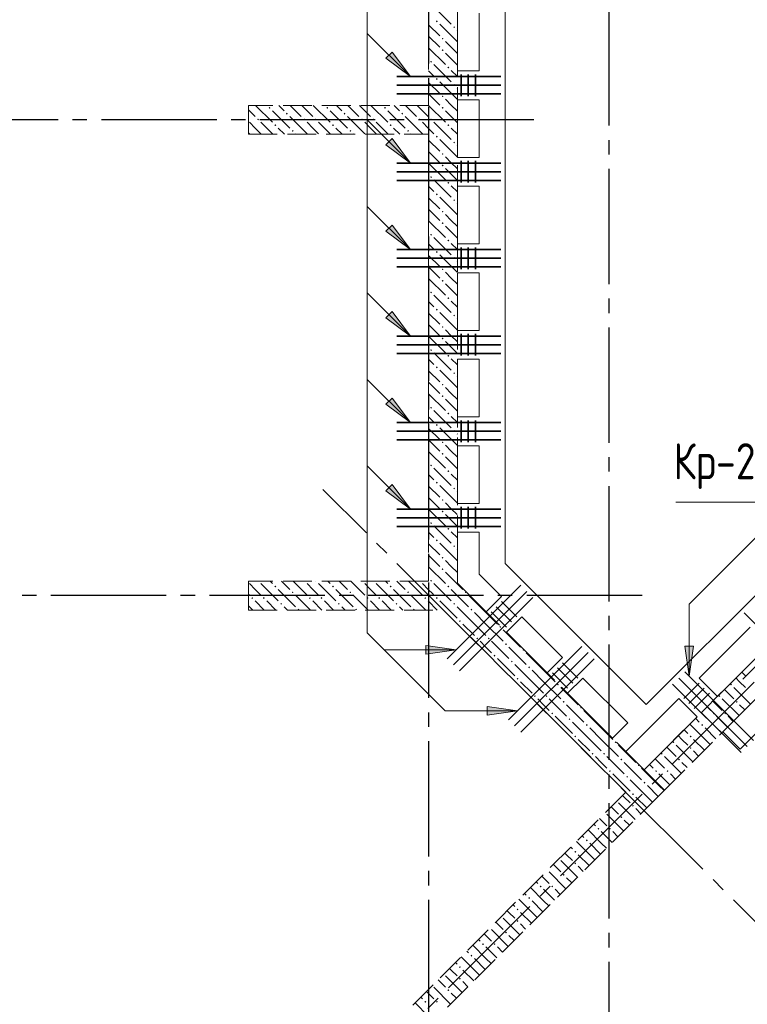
# Model space of a CAD drawing. Header units: millimetres. Extents: x 0 to 43617, y 0 to 59400.
# Tile 14 of 33: x 18988 to 24034, y 29595 to 36425. Entities that reach past the tile are written whole.
import ezdxf

# ---------------------------------------------------------------- set-up
doc = ezdxf.new("R2010")
doc.units = ezdxf.units.MM
doc.linetypes.add('______2', pattern=[270, 200, -70])
doc.linetypes.add('______5', pattern=[1100, 800, -100, 100, -100])
for name, color, linetype, lineweight in [('S1 Стержни арматуры фон', 7, 'Continuous', 25), ('Standard', 7, 'Continuous', 25), ('Оси', 40, '______5', 18), ('Позиционная метка номер позиции', 7, 'Continuous', 13), ('Поперечное армирование AW фон', 7, 'Continuous', 25)]:
    doc.layers.add(name, color=color, linetype=linetype, lineweight=lineweight)
doc.layers.add('ЖБ Перекрытие верхний уровень', color=7, linetype='Continuous', lineweight=25, true_color=0xe0e0ff)
doc.layers.add('ЖБ Стена верхний уровень', color=7, linetype='Continuous', lineweight=25, true_color=0x006e00)
doc.styles.add('GOST 2.304-81', font='txt')

msp = doc.modelspace()

# ---------------------------------------------------------------- hatches: boundary and pattern name
at = {"layer": 'ЖБ Стена верхний уровень', "linetype": 'Continuous', "lineweight": 18, "transparency": 33554687}
for points in [[(21874.5, 36413.1), (21881, 36419.6), (21887.5, 36413.1), (21881, 36406.6)], [(21994.5, 36373.1), (22001, 36379.6), (22007.5, 36373.1), (22001, 36366.6)], [(21914.5, 36293.1), (21921, 36299.6), (21927.4, 36293.1), (21921, 36286.6)], [(21914.5, 36213.1), (21921, 36219.6), (21927.4, 36213.1), (21921, 36206.6)], [(21834.5, 36133.1), (21840.9, 36139.6), (21847.4, 36133.1), (21840.9, 36126.6)], [(21954.4, 36093.1), (21960.9, 36099.6), (21967.4, 36093.1), (21960.9, 36086.6)], [(21874.5, 36013.1), (21881, 36019.6), (21887.5, 36013.1), (21881, 36006.6)], [(21994.5, 35973.1), (22001, 35979.6), (22007.5, 35973.1), (22001, 35966.6)], [(21914.5, 35893.1), (21921, 35899.6), (21927.4, 35893.1), (21921, 35886.6)], [(20714.5, 35813.1), (20721, 35819.6), (20727.4, 35813.1), (20721, 35806.6)], [(21114.5, 35813.1), (21121, 35819.6), (21127.4, 35813.1), (21121, 35806.6)], [(21514.5, 35813.1), (21521, 35819.6), (21527.4, 35813.1), (21521, 35806.6)], [(21914.5, 35813.1), (21921, 35819.6), (21927.4, 35813.1), (21921, 35806.6)], [(20634.5, 35733.1), (20640.9, 35739.6), (20647.4, 35733.1), (20640.9, 35726.6)], [(20834.5, 35773.1), (20840.9, 35779.6), (20847.4, 35773.1), (20840.9, 35766.6)], [(20954.4, 35733.1), (20960.9, 35739.6), (20967.4, 35733.1), (20960.9, 35726.6)], [(21034.5, 35733.1), (21040.9, 35739.6), (21047.4, 35733.1), (21040.9, 35726.6)], [(21234.5, 35773.1), (21240.9, 35779.6), (21247.4, 35773.1), (21240.9, 35766.6)], [(21354.4, 35733.1), (21360.9, 35739.6), (21367.4, 35733.1), (21360.9, 35726.6)], [(21434.5, 35733.1), (21440.9, 35739.6), (21447.4, 35733.1), (21440.9, 35726.6)], [(21634.5, 35773.1), (21640.9, 35779.6), (21647.4, 35773.1), (21640.9, 35766.6)], [(21754.4, 35733.1), (21760.9, 35739.6), (21767.4, 35733.1), (21760.9, 35726.6)], [(21834.5, 35733.1), (21840.9, 35739.6), (21847.4, 35733.1), (21840.9, 35726.6)], [(20754.4, 35693.1), (20760.9, 35699.6), (20767.4, 35693.1), (20760.9, 35686.6)], [(20874.5, 35653.1), (20881, 35659.6), (20887.5, 35653.1), (20881, 35646.6)], [(21154.4, 35693.1), (21160.9, 35699.6), (21167.4, 35693.1), (21160.9, 35686.6)], [(21274.5, 35653.1), (21281, 35659.6), (21287.5, 35653.1), (21281, 35646.6)], [(21554.4, 35693.1), (21560.9, 35699.6), (21567.4, 35693.1), (21560.9, 35686.6)], [(21674.5, 35653.1), (21681, 35659.6), (21687.5, 35653.1), (21681, 35646.6)], [(21954.4, 35693.1), (21960.9, 35699.6), (21967.4, 35693.1), (21960.9, 35686.6)], [(21874.5, 35613.1), (21881, 35619.6), (21887.5, 35613.1), (21881, 35606.6)], [(21994.5, 35573.1), (22001, 35579.6), (22007.5, 35573.1), (22001, 35566.6)], [(21914.5, 35493.1), (21921, 35499.6), (21927.4, 35493.1), (21921, 35486.6)], [(21914.5, 35413.1), (21921, 35419.6), (21927.4, 35413.1), (21921, 35406.6)], [(21834.5, 35333.1), (21840.9, 35339.6), (21847.4, 35333.1), (21840.9, 35326.6)], [(21954.4, 35293.1), (21960.9, 35299.6), (21967.4, 35293.1), (21960.9, 35286.6)], [(21874.5, 35213.1), (21881, 35219.6), (21887.5, 35213.1), (21881, 35206.6)], [(21994.5, 35173.1), (22001, 35179.6), (22007.5, 35173.1), (22001, 35166.6)], [(21914.5, 35093.1), (21921, 35099.6), (21927.4, 35093.1), (21921, 35086.6)], [(21914.5, 35013.1), (21921, 35019.6), (21927.4, 35013.1), (21921, 35006.6)], [(21834.5, 34933.1), (21840.9, 34939.6), (21847.4, 34933.1), (21840.9, 34926.6)], [(21954.4, 34893.1), (21960.9, 34899.6), (21967.4, 34893.1), (21960.9, 34886.6)], [(21874.5, 34813.1), (21881, 34819.6), (21887.5, 34813.1), (21881, 34806.6)], [(21994.5, 34773.1), (22001, 34779.6), (22007.5, 34773.1), (22001, 34766.6)], [(21914.5, 34693.1), (21921, 34699.6), (21927.4, 34693.1), (21921, 34686.6)], [(21914.5, 34613.1), (21921, 34619.6), (21927.4, 34613.1), (21921, 34606.6)], [(21834.5, 34533.1), (21840.9, 34539.6), (21847.4, 34533.1), (21840.9, 34526.6)], [(21954.4, 34493.1), (21960.9, 34499.6), (21967.4, 34493.1), (21960.9, 34486.6)], [(21874.5, 34413.1), (21881, 34419.6), (21887.5, 34413.1), (21881, 34406.6)], [(21994.5, 34373.1), (22001, 34379.6), (22007.5, 34373.1), (22001, 34366.6)], [(21914.5, 34293.1), (21921, 34299.6), (21927.4, 34293.1), (21921, 34286.6)], [(21914.5, 34213.1), (21921, 34219.6), (21927.4, 34213.1), (21921, 34206.6)], [(21834.5, 34133.1), (21840.9, 34139.6), (21847.4, 34133.1), (21840.9, 34126.6)], [(21954.4, 34093.1), (21960.9, 34099.6), (21967.4, 34093.1), (21960.9, 34086.6)], [(21874.5, 34013.1), (21881, 34019.6), (21887.5, 34013.1), (21881, 34006.6)], [(21994.5, 33973.1), (22001, 33979.6), (22007.5, 33973.1), (22001, 33966.6)], [(21914.5, 33893.1), (21921, 33899.6), (21927.4, 33893.1), (21921, 33886.6)], [(21914.5, 33813.1), (21921, 33819.6), (21927.4, 33813.1), (21921, 33806.6)], [(21834.5, 33733.1), (21840.9, 33739.6), (21847.4, 33733.1), (21840.9, 33726.6)], [(21954.4, 33693.1), (21960.9, 33699.6), (21967.4, 33693.1), (21960.9, 33686.6)], [(21874.5, 33613.1), (21881, 33619.6), (21887.5, 33613.1), (21881, 33606.6)], [(21994.5, 33573.1), (22001, 33579.6), (22007.5, 33573.1), (22001, 33566.6)], [(21914.5, 33493.1), (21921, 33499.6), (21927.4, 33493.1), (21921, 33486.6)], [(21914.5, 33413.1), (21921, 33419.6), (21927.4, 33413.1), (21921, 33406.6)], [(21834.5, 33333.1), (21840.9, 33339.6), (21847.4, 33333.1), (21840.9, 33326.6)], [(21954.4, 33293.1), (21960.9, 33299.6), (21967.4, 33293.1), (21960.9, 33286.6)], [(21874.5, 33213.1), (21881, 33219.6), (21887.5, 33213.1), (21881, 33206.6)], [(21994.5, 33173.1), (22001, 33179.6), (22007.5, 33173.1), (22001, 33166.6)], [(21914.5, 33093.1), (21921, 33099.6), (21927.4, 33093.1), (21921, 33086.6)], [(21914.5, 33013.1), (21921, 33019.6), (21927.4, 33013.1), (21921, 33006.6)], [(21834.5, 32933.1), (21840.9, 32939.6), (21847.4, 32933.1), (21840.9, 32926.6)], [(21954.4, 32893.1), (21960.9, 32899.6), (21967.4, 32893.1), (21960.9, 32886.6)], [(21874.5, 32813.1), (21881, 32819.6), (21887.5, 32813.1), (21881, 32806.6)], [(21994.5, 32773.1), (22001, 32779.6), (22007.5, 32773.1), (22001, 32766.6)], [(21914.5, 32693.1), (21921, 32699.6), (21927.4, 32693.1), (21921, 32686.6)], [(21914.5, 32613.1), (21921, 32619.6), (21927.4, 32613.1), (21921, 32606.6)], [(20644.3, 32530), (20640.9, 32526.6), (20637.6, 32530)], [(20964.3, 32530), (20960.9, 32526.6), (20957.6, 32530)], [(21044.3, 32530), (21040.9, 32526.6), (21037.6, 32530)], [(21364.3, 32530), (21360.9, 32526.6), (21357.6, 32530)], [(21444.3, 32530), (21440.9, 32526.6), (21437.6, 32530)], [(21764.3, 32530), (21760.9, 32526.6), (21757.6, 32530)], [(21834.5, 32533.1), (21840.9, 32539.6), (21847.4, 32533.1), (21840.9, 32526.6)], [(20754.4, 32493.1), (20760.9, 32499.6), (20767.4, 32493.1), (20760.9, 32486.6)], [(20874.5, 32453.1), (20881, 32459.6), (20887.5, 32453.1), (20881, 32446.6)], [(21154.4, 32493.1), (21160.9, 32499.6), (21167.4, 32493.1), (21160.9, 32486.6)], [(21274.5, 32453.1), (21281, 32459.6), (21287.5, 32453.1), (21281, 32446.6)], [(21554.4, 32493.1), (21560.9, 32499.6), (21567.4, 32493.1), (21560.9, 32486.6)], [(21674.5, 32453.1), (21681, 32459.6), (21687.5, 32453.1), (21681, 32446.6)], [(21954.4, 32493.1), (21960.9, 32499.6), (21967.4, 32493.1), (21967.1, 32492.8), (21958.4, 32489.2)], [(21967.1, 32492.8), (21960.9, 32486.6), (21958.4, 32489.2)], [(22074.5, 32453.1), (22080.8, 32459.5), (22087.3, 32453), (22081, 32446.6)], [(20594.5, 32413.1), (20601, 32419.6), (20607.5, 32413.1), (20601, 32406.6)], [(20674.5, 32413.1), (20681, 32419.6), (20687.5, 32413.1), (20681, 32406.6)], [(20794.5, 32373.1), (20801, 32379.6), (20807.5, 32373.1), (20801, 32366.6)], [(20994.5, 32413.1), (21001, 32419.6), (21007.5, 32413.1), (21001, 32406.6)], [(21074.5, 32413.1), (21081, 32419.6), (21087.5, 32413.1), (21081, 32406.6)], [(21194.5, 32373.1), (21201, 32379.6), (21207.5, 32373.1), (21201, 32366.6)], [(21394.5, 32413.1), (21401, 32419.6), (21407.5, 32413.1), (21401, 32406.6)], [(21474.5, 32413.1), (21481, 32419.6), (21487.5, 32413.1), (21481, 32406.6)], [(21594.5, 32373.1), (21601, 32379.6), (21607.5, 32373.1), (21601, 32366.6)], [(21794.5, 32413.1), (21801, 32419.6), (21807.5, 32413.1), (21801, 32406.6)], [(21874.5, 32413.1), (21881, 32419.6), (21887.5, 32413.1), (21881, 32406.6)], [(21994.5, 32373.1), (22001, 32379.6), (22007.5, 32373.1), (22001, 32366.6)], [(20914.5, 32333.1), (20921, 32339.6), (20927.4, 32333.1), (20924.3, 32330), (20917.6, 32330)], [(21314.5, 32333.1), (21321, 32339.6), (21327.4, 32333.1), (21324.3, 32330), (21317.6, 32330)], [(21714.5, 32333.1), (21721, 32339.6), (21727.4, 32333.1), (21724.3, 32330), (21717.6, 32330)], [(22114.5, 32333.1), (22121, 32339.6), (22127.4, 32333.1), (22121, 32326.6)], [(22034.5, 32253.1), (22040.9, 32259.6), (22047.4, 32253.1), (22040.9, 32246.6)], [(22314.5, 32213.1), (22320.8, 32219.5), (22327.3, 32213), (22321, 32206.6)], [(22154.4, 32133.1), (22160.9, 32139.6), (22167.4, 32133.1), (22160.9, 32126.6)], [(22234.5, 32133.1), (22240.9, 32139.6), (22247.4, 32133.1), (22240.9, 32126.6)], [(22354.4, 32093.1), (22360.9, 32099.6), (22367.4, 32093.1), (22360.9, 32086.6)], [(22474.5, 32053.1), (22480.8, 32059.5), (22487.3, 32053), (22481, 32046.6)], [(22274.5, 32013.1), (22281, 32019.6), (22287.5, 32013.1), (22281, 32006.6)], [(22394.5, 31973.1), (22401, 31979.6), (22407.5, 31973.1), (22401, 31966.6)], [(22514.5, 31933.1), (22521, 31939.6), (22527.4, 31933.1), (22521, 31926.6)], [(22434.5, 31853.1), (22440.9, 31859.6), (22447.4, 31853.1), (22440.9, 31846.6)], [(22714.5, 31813.1), (22720.8, 31819.5), (22727.3, 31813), (22721, 31806.6)], [(23914.5, 31813.1), (23921, 31819.6), (23927.4, 31813.1), (23921, 31806.6)], [(22554.4, 31733.1), (22560.9, 31739.6), (22567.4, 31733.1), (22560.9, 31726.6)], [(22634.5, 31733.1), (22640.9, 31739.6), (22647.4, 31733.1), (22640.9, 31726.6)], [(22754.4, 31693.1), (22760.9, 31699.6), (22767.4, 31693.1), (22760.9, 31686.6)], [(23834.5, 31733.1), (23840.9, 31739.6), (23847.4, 31733.1), (23840.9, 31726.6)], [(23954.4, 31693.1), (23960.9, 31699.6), (23967.4, 31693.1), (23960.9, 31686.6)], [(22874.5, 31653.1), (22880.8, 31659.5), (22887.3, 31653), (22881, 31646.6)], [(22674.5, 31613.1), (22681, 31619.6), (22687.5, 31613.1), (22681, 31606.6)], [(22794.5, 31573.1), (22801, 31579.6), (22807.5, 31573.1), (22801, 31566.6)], [(23794.5, 31613.1), (23801, 31619.6), (23807.5, 31613.1), (23801, 31606.6)], [(23874.5, 31613.1), (23881, 31619.6), (23887.5, 31613.1), (23881, 31606.6)], [(22914.5, 31533.1), (22921, 31539.6), (22927.4, 31533.1), (22921, 31526.6)], [(23714.5, 31533.1), (23721, 31539.6), (23727.4, 31533.1), (23721, 31526.6)], [(22834.5, 31453.1), (22840.9, 31459.6), (22847.4, 31453.1), (22840.9, 31446.6)], [(23114.5, 31413.1), (23120.8, 31419.5), (23127.3, 31413), (23121, 31406.6)], [(23514.5, 31413.1), (23521, 31419.6), (23527.4, 31413.1), (23521, 31406.6)], [(23634.5, 31453.1), (23640.9, 31459.6), (23647.4, 31453.1), (23640.9, 31446.6)], [(23634.5, 31373.1), (23640.9, 31379.6), (23647.4, 31373.1), (23640.9, 31366.6)], [(22954.4, 31333.1), (22960.9, 31339.6), (22967.4, 31333.1), (22960.9, 31326.6)], [(23034.5, 31333.1), (23040.9, 31339.6), (23047.4, 31333.1), (23040.9, 31326.6)], [(23154.4, 31293.1), (23160.9, 31299.6), (23167.4, 31293.1), (23160.9, 31286.6)], [(23434.5, 31333.1), (23440.9, 31339.6), (23447.4, 31333.1), (23440.9, 31326.6)], [(23554.4, 31293.1), (23560.9, 31299.6), (23567.4, 31293.1), (23560.9, 31286.6)], [(23074.5, 31213.1), (23081, 31219.6), (23087.5, 31213.1), (23081, 31206.6)], [(23274.5, 31253.1), (23280.8, 31259.5), (23287.3, 31253), (23281, 31246.6)], [(23394.5, 31213.1), (23401, 31219.6), (23407.5, 31213.1), (23401, 31206.6)], [(23474.5, 31213.1), (23481, 31219.6), (23487.5, 31213.1), (23481, 31206.6)], [(23194.5, 31173.1), (23201, 31179.6), (23207.5, 31173.1), (23201, 31166.6)], [(23314.5, 31133.1), (23321, 31139.6), (23327.4, 31133.1), (23321, 31126.6)], [(23234.5, 31053.1), (23240.9, 31059.6), (23247.4, 31053.1), (23240.9, 31046.6)], [(23234.5, 30973.1), (23240.9, 30979.6), (23247.4, 30973.1), (23240.9, 30966.6)], [(23154.4, 30893.1), (23160.9, 30899.6), (23167.4, 30893.1), (23160.9, 30886.6)], [(22994.5, 30813.1), (23001, 30819.6), (23007.5, 30813.1), (23001, 30806.6)], [(23074.5, 30813.1), (23081, 30819.6), (23087.5, 30813.1), (23081, 30806.6)], [(22914.5, 30733.1), (22921, 30739.6), (22927.4, 30733.1), (22921, 30726.6)], [(22834.5, 30653.1), (22840.9, 30659.6), (22847.4, 30653.1), (22840.9, 30646.6)], [(22834.5, 30573.1), (22840.9, 30579.6), (22847.4, 30573.1), (22840.9, 30566.6)], [(22754.4, 30493.1), (22760.9, 30499.6), (22767.4, 30493.1), (22760.9, 30486.6)], [(22594.5, 30413.1), (22601, 30419.6), (22607.5, 30413.1), (22601, 30406.6)], [(22674.5, 30413.1), (22681, 30419.6), (22687.5, 30413.1), (22681, 30406.6)], [(22514.5, 30333.1), (22521, 30339.6), (22527.4, 30333.1), (22521, 30326.6)], [(22434.5, 30253.1), (22440.9, 30259.6), (22447.4, 30253.1), (22440.9, 30246.6)], [(22434.5, 30173.1), (22440.9, 30179.6), (22447.4, 30173.1), (22440.9, 30166.6)], [(22354.4, 30093.1), (22360.9, 30099.6), (22367.4, 30093.1), (22360.9, 30086.6)], [(22194.5, 30013.1), (22201, 30019.6), (22207.5, 30013.1), (22201, 30006.6)], [(22274.5, 30013.1), (22281, 30019.6), (22287.5, 30013.1), (22281, 30006.6)], [(22114.5, 29933.1), (22121, 29939.6), (22127.4, 29933.1), (22121, 29926.6)], [(22034.5, 29853.1), (22040.9, 29859.6), (22047.4, 29853.1), (22040.9, 29846.6)], [(22034.5, 29773.1), (22040.9, 29779.6), (22047.4, 29773.1), (22040.9, 29766.6)], [(21954.4, 29693.1), (21960.9, 29699.6), (21967.4, 29693.1), (21960.9, 29686.6)], [(21794.5, 29613.1), (21801, 29619.6), (21807.5, 29613.1), (21801, 29606.6)], [(21874.5, 29613.1), (21881, 29619.6), (21887.5, 29613.1), (21881, 29606.6)]]:
    msp.add_hatch(color=7, dxfattribs=at).paths.add_polyline_path(points, flags=16)
at = {"layer": 'Позиционная метка номер позиции', "linetype": 'Continuous', "lineweight": 13, "transparency": 33554687}
for points in [[(21570.5, 36199.7), (21697.7, 36030), (21528, 36157.3)], [(21570.5, 35599.7), (21697.7, 35430), (21528, 35557.3)], [(21570.5, 34999.7), (21697.7, 34830), (21528, 34957.3)], [(21570.5, 34399.7), (21697.7, 34230), (21528, 34357.3)], [(21570.5, 33799.7), (21697.7, 33630), (21528, 33757.3)], [(21570.5, 33199.7), (21697.7, 33030), (21528, 33157.3)], [(21570.5, 33199.7), (21697.7, 33030), (21528, 33157.3)], [(21805.4, 32084.5), (22015.4, 32054.5), (21805.4, 32024.5)], [(23661.4, 32080.6), (23631.4, 31870.6), (23601.4, 32080.6)], [(23661.4, 32080.6), (23631.4, 31870.6), (23601.4, 32080.6)], [(22229.7, 31660.3), (22439.7, 31630.3), (22229.7, 31600.3)], [(22229.7, 31660.3), (22439.7, 31630.3), (22229.7, 31600.3)]]:
    msp.add_hatch(color=7, dxfattribs=at).paths.add_polyline_path(points, flags=16)

# ---------------------------------------------------------------- linework, layer by layer
at = {"layer": 'S1 Стержни арматуры фон', "color": 7, "linetype": 'Continuous', "lineweight": 35, "transparency": 33554687}
for p, q in [((22324, 36030), (21604, 36030)), ((22324, 35970), (21604, 35970)), ((22324, 35910), (21604, 35910)), ((22324, 35430), (21604, 35430)), ((22324, 35370), (21604, 35370)), ((22324, 35310), (21604, 35310)), ((22324, 34830), (21604, 34830)), ((22324, 34770), (21604, 34770)), ((22324, 34710), (21604, 34710)), ((22324, 34230), (21604, 34230)), ((22324, 34170), (21604, 34170)), ((22324, 34110), (21604, 34110)), ((22324, 33630), (21604, 33630)), ((22324, 33570), (21604, 33570)), ((22324, 33510), (21604, 33510)), ((24002.9, 31850), (25373.3, 33220.4)), ((24002.9, 31850), (25373.3, 33220.4)), ((22324, 33030), (21604, 33030)), ((22324, 32970), (21604, 32970)), ((22324, 32910), (21604, 32910)), ((22462.8, 32501.9), (21953.6, 31992.7)), ((22505.2, 32459.4), (21996.1, 31950.3)), ((22547.6, 32417), (22038.5, 31907.9)), ((24011.3, 32310.9), (24486.5, 31835.8)), ((22887, 32077.6), (22377.9, 31568.5)), ((22929.4, 32035.2), (22420.3, 31526.1)), ((22971.9, 31992.7), (22462.8, 31483.6)), ((23601.2, 31900.8), (24076.4, 31425.6)), ((23558.8, 31858.4), (24033.9, 31383.2)), ((23516.3, 31816), (23991.5, 31340.8))]:
    msp.add_line(p, q, dxfattribs=at)
at = {"layer": 'ЖБ Перекрытие верхний уровень', "color": 7, "linetype": 'Continuous', "lineweight": 18, "transparency": 33554687}
for p, q in [((22354, 32653), (22354, 41910)), ((22024, 36070), (22024, 36470)), ((22174, 36470), (22174, 36070)), ((22174, 36070), (22024, 36070)), ((22024, 35470), (22024, 35870)), ((22024, 35870), (22174, 35870)), ((22174, 35870), (22174, 35470)), ((22174, 35470), (22024, 35470)), ((22024, 34870), (22024, 35270)), ((22024, 35270), (22174, 35270)), ((22174, 35270), (22174, 34870)), ((22174, 34870), (22024, 34870)), ((22024, 34670), (22174, 34670)), ((22024, 34270), (22024, 34670)), ((22174, 34670), (22174, 34270)), ((26141.2, 34483.3), (23332.5, 31674.5)), ((22174, 34270), (22024, 34270)), ((22024, 34070), (22174, 34070)), ((22024, 33670), (22024, 34070)), ((22174, 34070), (22174, 33670)), ((22174, 33670), (22024, 33670)), ((22024, 33070), (22024, 33470)), ((22024, 33470), (22174, 33470)), ((22174, 33470), (22174, 33070)), ((22174, 33070), (22024, 33070)), ((22024, 32516.4), (22024, 32870)), ((22024, 32870), (22174, 32870)), ((22174, 32870), (22174, 32578.5)), ((23332.5, 31674.5), (22354, 32653)), ((22174, 32578.5), (22328.4, 32424.1)), ((22222.3, 32318), (22024, 32516.4)), ((22328.4, 32424.1), (22222.3, 32318)), ((22363.8, 32176.6), (22469.8, 32282.7)), ((22469.8, 32282.7), (22752.7, 31999.8)), ((22646.6, 31893.8), (22363.8, 32176.6)), ((23700.2, 31858.4), (24053.7, 32212)), ((24181, 32084.7), (23827.5, 31731.1)), ((22752.7, 31999.8), (22646.6, 31893.8)), ((22788, 31752.3), (22894.1, 31858.4)), ((22894.1, 31858.4), (23205.2, 31547.3)), ((23827.5, 31731.1), (23700.2, 31858.4)), ((24147.2, 31768), (23864.3, 31485.1)), ((23099.2, 31441.2), (22788, 31752.3)), ((23191.1, 31349.3), (23558.8, 31717)), ((23558.8, 31717), (23686, 31589.7)), ((23984.5, 31364.9), (24267.4, 31647.8)), ((23686, 31589.7), (23318.4, 31222)), ((23205.2, 31547.3), (23099.2, 31441.2)), ((23864.3, 31485.1), (23984.5, 31364.9)), ((23318.4, 31222), (23191.1, 31349.3))]:
    msp.add_line(p, q, dxfattribs=at)
at = {"layer": 'ЖБ Стена верхний уровень', "color": 251, "linetype": '______2', "lineweight": 13, "true_color": 0x656565, "transparency": 33554687}
for p, q in [((21824, 42220), (21824, 35830)), ((22024, 32516.4), (22024, 42220)), ((21824, 35830), (20574, 35830)), ((20574, 35830), (20574, 35630)), ((20574, 35630), (21824, 35630)), ((21824, 35630), (21824, 32530)), ((21824, 32530), (20574, 32530)), ((20574, 32530), (20574, 32330)), ((23459.8, 31080.6), (22024, 32516.4)), ((24619.4, 32523.1), (23318.4, 31222)), ((20574, 32330), (21927.5, 32330)), ((21927.5, 32330), (23191.1, 31066.4)), ((23459.8, 31080.6), (24619.4, 32240.2)), ((23318.4, 31222), (23459.8, 31080.6)), ((23318.4, 30939.2), (23459.8, 31080.6)), ((23191.1, 31066.4), (17435.2, 25310.6)), ((17562.5, 25183.3), (23318.4, 30939.2))]:
    msp.add_line(p, q, dxfattribs=at)
at = {"layer": 'ЖБ Стена верхний уровень', "color": 9, "linetype": 'Continuous', "lineweight": 18, "true_color": 0xc7c7c7, "transparency": 33554687}
for p, q in [((21860.9, 36513.1), (21981, 36393.1)), ((21824, 36390.1), (21901, 36313.1)), ((21901, 36393.1), (22021, 36273.1)), ((22024, 36350.1), (22021, 36353.1)), ((21824, 36310.1), (21901, 36233.1)), ((21981, 36233.1), (21940.9, 36273.1)), ((21824, 36230.1), (21940.9, 36113.1)), ((22021, 36193.1), (21981, 36233.1)), ((21940.9, 36193.1), (22024, 36110.1)), ((21860.9, 36033.1), (21824, 36070.1)), ((21860.9, 36113.1), (21981, 35993.1)), ((21981, 36073.1), (22024, 36030.1)), ((21901, 35993.1), (22021, 35873.1)), ((21824, 35990.1), (21901, 35913.1)), ((22024, 35950.1), (22021, 35953.1)), ((21824, 35910.1), (21901, 35833.1)), ((21981, 35833.1), (21940.9, 35873.1)), ((20574, 35800.1), (20621, 35753.1)), ((20624.1, 35830), (20740.9, 35713.1)), ((20740.9, 35793.1), (20860.9, 35673.1)), ((20821, 35793.1), (20784.1, 35830)), ((20864.1, 35830), (20940.9, 35753.1)), ((20944.1, 35830), (21021, 35753.1)), ((21024.1, 35830), (21140.9, 35713.1)), ((21140.9, 35793.1), (21260.9, 35673.1)), ((21221, 35793.1), (21184.1, 35830)), ((21264.1, 35830), (21340.9, 35753.1)), ((21344.1, 35830), (21421, 35753.1)), ((21424.1, 35830), (21540.9, 35713.1)), ((21540.9, 35793.1), (21660.9, 35673.1)), ((21621, 35793.1), (21584.1, 35830)), ((21664.1, 35830), (21740.9, 35753.1)), ((21744.1, 35830), (21821, 35753.1)), ((21824, 35830.1), (21940.9, 35713.1)), ((21940.9, 35793.1), (22024, 35710.1)), ((22021, 35793.1), (21981, 35833.1)), ((20860.9, 35753.1), (20981, 35633.1)), ((21260.9, 35753.1), (21381, 35633.1)), ((21660.9, 35753.1), (21781, 35633.1)), ((20621, 35673.1), (20581, 35713.1)), ((20660.9, 35633.1), (20621, 35673.1)), ((20660.9, 35713.1), (20744.1, 35630)), ((20781, 35673.1), (20824.1, 35630)), ((21021, 35673.1), (20981, 35713.1)), ((21060.9, 35633.1), (21021, 35673.1)), ((21060.9, 35713.1), (21144.1, 35630)), ((21181, 35673.1), (21224.1, 35630)), ((21421, 35673.1), (21381, 35713.1)), ((21460.9, 35633.1), (21421, 35673.1)), ((21460.9, 35713.1), (21544.1, 35630)), ((21581, 35673.1), (21624.1, 35630)), ((21821, 35673.1), (21781, 35713.1)), ((21824, 35670.1), (21821, 35673.1)), ((21860.9, 35633.1), (21824, 35670.1)), ((21860.9, 35713.1), (21981, 35593.1)), ((21981, 35673.1), (22024, 35630.1)), ((20574, 35640.1), (20581, 35633.1)), ((20904.1, 35630), (20901, 35633.1)), ((21304.1, 35630), (21301, 35633.1)), ((21704.1, 35630), (21701, 35633.1)), ((21824, 35590.1), (21901, 35513.1)), ((21901, 35593.1), (22021, 35473.1)), ((22024, 35550.1), (22021, 35553.1)), ((21824, 35510.1), (21901, 35433.1)), ((21981, 35433.1), (21940.9, 35473.1)), ((21824, 35430.1), (21940.9, 35313.1)), ((21940.9, 35393.1), (22024, 35310.1)), ((22021, 35393.1), (21981, 35433.1)), ((21860.9, 35313.1), (21981, 35193.1)), ((21860.9, 35233.1), (21824, 35270.1)), ((21981, 35273.1), (22024, 35230.1)), ((21824, 35190.1), (21901, 35113.1)), ((21901, 35193.1), (22021, 35073.1)), ((21824, 35110.1), (21901, 35033.1)), ((22024, 35150.1), (22021, 35153.1)), ((21981, 35033.1), (21940.9, 35073.1)), ((21824, 35030.1), (21940.9, 34913.1)), ((21940.9, 34993.1), (22024, 34910.1)), ((22021, 34993.1), (21981, 35033.1)), ((21860.9, 34913.1), (21981, 34793.1)), ((21860.9, 34833.1), (21824, 34870.1)), ((21981, 34873.1), (22024, 34830.1)), ((21824, 34790.1), (21901, 34713.1)), ((21901, 34793.1), (22021, 34673.1)), ((21824, 34710.1), (21901, 34633.1)), ((22024, 34750.1), (22021, 34753.1)), ((21824, 34630.1), (21940.9, 34513.1)), ((21981, 34633.1), (21940.9, 34673.1)), ((22021, 34593.1), (21981, 34633.1)), ((21940.9, 34593.1), (22024, 34510.1)), ((21860.9, 34513.1), (21981, 34393.1)), ((21860.9, 34433.1), (21824, 34470.1)), ((21981, 34473.1), (22024, 34430.1)), ((21824, 34390.1), (21901, 34313.1)), ((21901, 34393.1), (22021, 34273.1)), ((22024, 34350.1), (22021, 34353.1)), ((21824, 34310.1), (21901, 34233.1)), ((21824, 34230.1), (21940.9, 34113.1)), ((21981, 34233.1), (21940.9, 34273.1)), ((22021, 34193.1), (21981, 34233.1)), ((21940.9, 34193.1), (22024, 34110.1)), ((21860.9, 34113.1), (21981, 33993.1)), ((21860.9, 34033.1), (21824, 34070.1)), ((21981, 34073.1), (22024, 34030.1)), ((21824, 33990.1), (21901, 33913.1)), ((21901, 33993.1), (22021, 33873.1)), ((22024, 33950.1), (22021, 33953.1)), ((21824, 33910.1), (21901, 33833.1)), ((21824, 33830.1), (21940.9, 33713.1)), ((21981, 33833.1), (21940.9, 33873.1)), ((22021, 33793.1), (21981, 33833.1)), ((21940.9, 33793.1), (22024, 33710.1)), ((21860.9, 33633.1), (21824, 33670.1)), ((21860.9, 33713.1), (21981, 33593.1)), ((21981, 33673.1), (22024, 33630.1)), ((21824, 33590.1), (21901, 33513.1)), ((21901, 33593.1), (22021, 33473.1)), ((22024, 33550.1), (22021, 33553.1)), ((21824, 33510.1), (21901, 33433.1)), ((21981, 33433.1), (21940.9, 33473.1)), ((21824, 33430.1), (21940.9, 33313.1)), ((22021, 33393.1), (21981, 33433.1)), ((21940.9, 33393.1), (22024, 33310.1)), ((21860.9, 33233.1), (21824, 33270.1)), ((21860.9, 33313.1), (21981, 33193.1)), ((21981, 33273.1), (22024, 33230.1)), ((21901, 33193.1), (22021, 33073.1)), ((21824, 33190.1), (21901, 33113.1)), ((22024, 33150.1), (22021, 33153.1)), ((21824, 33110.1), (21901, 33033.1)), ((21981, 33033.1), (21940.9, 33073.1)), ((21824, 33030.1), (21940.9, 32913.1)), ((21940.9, 32993.1), (22024, 32910.1)), ((22021, 32993.1), (21981, 33033.1)), ((21860.9, 32833.1), (21824, 32870.1)), ((21860.9, 32913.1), (21981, 32793.1)), ((21981, 32873.1), (22024, 32830.1)), ((21824, 32790.1), (21901, 32713.1)), ((21901, 32793.1), (22021, 32673.1)), ((22024, 32750.1), (22021, 32753.1)), ((21824, 32710.1), (21901, 32633.1)), ((21981, 32633.1), (21940.9, 32673.1)), ((21824, 32630.1), (21940.9, 32513.1)), ((21940.9, 32593.1), (22019.6, 32514.5)), ((22021, 32593.1), (21981, 32633.1)), ((20621, 32473.1), (20581, 32513.1)), ((20660.9, 32513.1), (20781, 32393.1)), ((20724.1, 32530), (20740.9, 32513.1)), ((20804.1, 32530), (20860.9, 32473.1)), ((20884.1, 32530), (20981, 32433.1)), ((21021, 32473.1), (20981, 32513.1)), ((21060.9, 32513.1), (21181, 32393.1)), ((21124.1, 32530), (21140.9, 32513.1)), ((21204.1, 32530), (21260.9, 32473.1)), ((21284.1, 32530), (21381, 32433.1)), ((21421, 32473.1), (21381, 32513.1)), ((21460.9, 32513.1), (21581, 32393.1)), ((21524.1, 32530), (21540.9, 32513.1)), ((21604.1, 32530), (21660.9, 32473.1)), ((21684.1, 32530), (21781, 32433.1)), ((21821, 32473.1), (21781, 32513.1)), ((21860.9, 32513.1), (21906.4, 32467.7)), ((22019.6, 32514.5), (22060.9, 32473.1)), ((20660.9, 32433.1), (20621, 32473.1)), ((20781, 32473.1), (20901, 32353.1)), ((21060.9, 32433.1), (21021, 32473.1)), ((21181, 32473.1), (21301, 32353.1)), ((21460.9, 32433.1), (21421, 32473.1)), ((21581, 32473.1), (21701, 32353.1)), ((21824, 32470.1), (21821, 32473.1)), ((21849.9, 32444.2), (21824, 32470.1)), ((21860.9, 32433.1), (21849.9, 32444.2)), ((21906.4, 32467.7), (21981, 32393.1)), ((21981, 32473.1), (22101, 32353.1)), ((20574, 32440.1), (20581, 32433.1)), ((20621, 32393.1), (20684.1, 32330)), ((20701, 32393.1), (20764.1, 32330)), ((21004.1, 32330), (20901, 32433.1)), ((21021, 32393.1), (21084.1, 32330)), ((21101, 32393.1), (21164.1, 32330)), ((21404.1, 32330), (21301, 32433.1)), ((21421, 32393.1), (21484.1, 32330)), ((21501, 32393.1), (21564.1, 32330)), ((21804.1, 32330), (21701, 32433.1)), ((21821, 32393.1), (21884.1, 32330)), ((21901, 32393.1), (22021, 32273.1)), ((22221, 32313.1), (22101, 32433.1)), ((20604.1, 32330), (20574, 32360.1)), ((20844.1, 32330), (20821, 32353.1)), ((21244.1, 32330), (21221, 32353.1)), ((21644.1, 32330), (21621, 32353.1)), ((22140.9, 32233.1), (22021, 32353.1)), ((22140.9, 32313.1), (22221, 32233.1)), ((22221, 32313.1), (22301, 32233.1)), ((22060.9, 32233.1), (22140.9, 32153.1)), ((22140.9, 32233.1), (22221, 32153.1)), ((22221, 32233.1), (22340.9, 32113.1)), ((22340.9, 32193.1), (22460.9, 32073.1)), ((22221, 32073.1), (22181, 32113.1)), ((22260.9, 32113.1), (22381, 31993.1)), ((22260.9, 32033.1), (22221, 32073.1)), ((22381, 32073.1), (22501, 31953.1)), ((22621, 31913.1), (22501, 32033.1)), ((22301, 31993.1), (22421, 31873.1)), ((22540.9, 31833.1), (22421, 31953.1)), ((22540.9, 31913.1), (22621, 31833.1)), ((22621, 31913.1), (22701, 31833.1)), ((23995.2, 31898.9), (24021, 31873.1)), ((22460.9, 31833.1), (22540.9, 31753.1)), ((22540.9, 31833.1), (22621, 31753.1)), ((22621, 31833.1), (22740.9, 31713.1)), ((23981, 31833.1), (23955.2, 31858.9)), ((24021, 31793.1), (23981, 31833.1)), ((22740.9, 31793.1), (22860.9, 31673.1)), ((23875.2, 31778.9), (23940.9, 31713.1)), ((23940.9, 31793.1), (24056.6, 31677.4)), ((22621, 31673.1), (22581, 31713.1)), ((22660.9, 31713.1), (22781, 31593.1)), ((23821, 31673.1), (23795.2, 31698.9)), ((23860.9, 31713.1), (23976.6, 31597.4)), ((22660.9, 31633.1), (22621, 31673.1)), ((22781, 31673.1), (22901, 31553.1)), ((23021, 31513.1), (22901, 31633.1)), ((23755.2, 31658.9), (23781, 31633.1)), ((23860.9, 31633.1), (23821, 31673.1)), ((23981, 31673.1), (24016.6, 31637.4)), ((22701, 31593.1), (22821, 31473.1)), ((22940.9, 31433.1), (22821, 31553.1)), ((23675.2, 31578.9), (23701, 31553.1)), ((23821, 31513.1), (23715.2, 31618.9)), ((23821, 31593.1), (23896.6, 31517.4)), ((23901, 31593.1), (23936.6, 31557.4)), ((22940.9, 31513.1), (23021, 31433.1)), ((23021, 31513.1), (23101, 31433.1)), ((23595.2, 31498.9), (23621, 31473.1)), ((23740.9, 31433.1), (23635.2, 31538.9)), ((23740.9, 31513.1), (23816.6, 31437.4)), ((23821, 31513.1), (23856.6, 31477.4)), ((22860.9, 31433.1), (22940.9, 31353.1)), ((22940.9, 31433.1), (23021, 31353.1)), ((23021, 31433.1), (23140.9, 31313.1)), ((23581, 31433.1), (23555.2, 31458.9)), ((23621, 31393.1), (23581, 31433.1)), ((23660.9, 31433.1), (23736.6, 31357.4)), ((23740.9, 31433.1), (23776.6, 31397.4)), ((23140.9, 31393.1), (23260.9, 31273.1)), ((23475.2, 31378.9), (23540.9, 31313.1)), ((23540.9, 31393.1), (23656.6, 31277.4)), ((23660.9, 31353.1), (23696.6, 31317.4)), ((23021, 31273.1), (22981, 31313.1)), ((23060.9, 31313.1), (23181, 31193.1)), ((23421, 31273.1), (23395.2, 31298.9)), ((23460.9, 31313.1), (23576.6, 31197.4)), ((23060.9, 31233.1), (23021, 31273.1)), ((23181, 31273.1), (23301, 31153.1)), ((23421, 31113.1), (23301, 31233.1)), ((23355.2, 31258.9), (23381, 31233.1)), ((23460.9, 31233.1), (23421, 31273.1)), ((23581, 31273.1), (23616.6, 31237.4)), ((23101, 31193.1), (23221, 31073.1)), ((23340.9, 31033.1), (23221, 31153.1)), ((23421, 31193.1), (23496.6, 31117.4)), ((23501, 31193.1), (23536.6, 31157.4)), ((23340.9, 31113.1), (23416.6, 31037.4)), ((23421, 31113.1), (23456.6, 31077.4)), ((23181, 31033.1), (23169.4, 31044.7)), ((23221, 30993.1), (23181, 31033.1)), ((23260.9, 31033.1), (23336.6, 30957.4)), ((23340.9, 31033.1), (23376.6, 30997.4)), ((23089.4, 30964.7), (23140.9, 30913.1)), ((23140.9, 30993.1), (23256.6, 30877.4)), ((23260.9, 30953.1), (23296.6, 30917.4)), ((23021, 30873.1), (23009.4, 30884.7)), ((23060.9, 30833.1), (23021, 30873.1)), ((23060.9, 30913.1), (23176.6, 30797.4)), ((23181, 30873.1), (23216.6, 30837.4)), ((23021, 30713.1), (22929.4, 30804.7)), ((22969.4, 30844.7), (22981, 30833.1)), ((22889.4, 30764.7), (22901, 30753.1)), ((23021, 30793.1), (23096.6, 30717.4)), ((23101, 30793.1), (23136.6, 30757.4)), ((22809.4, 30684.7), (22821, 30673.1)), ((22940.9, 30633.1), (22849.4, 30724.7)), ((22940.9, 30713.1), (23016.6, 30637.4)), ((23021, 30713.1), (23056.6, 30677.4)), ((22781, 30633.1), (22769.4, 30644.7)), ((22821, 30593.1), (22781, 30633.1)), ((22860.9, 30633.1), (22936.6, 30557.4)), ((22940.9, 30633.1), (22976.6, 30597.4)), ((22689.4, 30564.7), (22740.9, 30513.1)), ((22740.9, 30593.1), (22856.6, 30477.4)), ((22860.9, 30553.1), (22896.6, 30517.4)), ((22621, 30473.1), (22609.4, 30484.7)), ((22660.9, 30433.1), (22621, 30473.1)), ((22660.9, 30513.1), (22776.6, 30397.4)), ((22781, 30473.1), (22816.6, 30437.4)), ((22621, 30313.1), (22529.4, 30404.7)), ((22569.4, 30444.7), (22581, 30433.1)), ((22621, 30393.1), (22696.6, 30317.4)), ((22701, 30393.1), (22736.6, 30357.4)), ((22540.9, 30233.1), (22449.4, 30324.7)), ((22489.4, 30364.7), (22501, 30353.1)), ((22409.4, 30284.7), (22421, 30273.1)), ((22540.9, 30313.1), (22616.6, 30237.4)), ((22621, 30313.1), (22656.6, 30277.4)), ((22340.9, 30193.1), (22456.6, 30077.4)), ((22381, 30233.1), (22369.4, 30244.7)), ((22421, 30193.1), (22381, 30233.1)), ((22460.9, 30233.1), (22536.6, 30157.4)), ((22540.9, 30233.1), (22576.6, 30197.4)), ((22289.4, 30164.7), (22340.9, 30113.1)), ((22460.9, 30153.1), (22496.6, 30117.4)), ((22221, 30073.1), (22209.4, 30084.7)), ((22260.9, 30033.1), (22221, 30073.1)), ((22260.9, 30113.1), (22376.6, 29997.4)), ((22381, 30073.1), (22416.6, 30037.4)), ((22221, 29913.1), (22129.4, 30004.7)), ((22169.4, 30044.7), (22181, 30033.1)), ((22221, 29993.1), (22296.6, 29917.4)), ((22301, 29993.1), (22336.6, 29957.4)), ((22140.9, 29833.1), (22049.4, 29924.7)), ((22089.4, 29964.7), (22101, 29953.1)), ((22009.4, 29884.7), (22021, 29873.1)), ((22140.9, 29913.1), (22216.6, 29837.4)), ((22221, 29913.1), (22256.6, 29877.4)), ((21940.9, 29793.1), (22056.6, 29677.4)), ((21981, 29833.1), (21969.4, 29844.7)), ((22021, 29793.1), (21981, 29833.1)), ((22060.9, 29833.1), (22136.6, 29757.4)), ((22140.9, 29833.1), (22176.6, 29797.4)), ((21860.9, 29713.1), (21976.6, 29597.4)), ((21889.4, 29764.7), (21940.9, 29713.1)), ((22060.9, 29753.1), (22096.6, 29717.4)), ((21769.4, 29644.7), (21781, 29633.1)), ((21821, 29673.1), (21809.4, 29684.7)), ((21860.9, 29633.1), (21821, 29673.1)), ((21981, 29673.1), (22016.6, 29637.4)), ((21821, 29513.1), (21729.4, 29604.7))]:
    msp.add_line(p, q, dxfattribs=at)
at = {"layer": 'Оси', "color": 8, "linetype": '______5', "lineweight": -3, "transparency": 33554687}
for p, q in [((21824, 57820), (21824, 7100)), ((23074, 50790), (23074, 7100)), ((9515.6, 17263.7), (28171.9, 35920)), ((22554, 35730), (4600, 35730)), ((29170.5, 25087.1), (21090.3, 33167.2)), ((23304, 32430), (4600, 32430))]:
    msp.add_line(p, q, dxfattribs=at)
at = {"layer": 'Позиционная метка номер позиции', "color": 7, "linetype": 'Continuous', "lineweight": 13, "transparency": 33554687}
for p, q in [((21697.7, 36030), (21397.7, 36330)), ((21528, 36157.3), (21570.5, 36199.7)), ((21570.5, 36199.7), (21697.7, 36030)), ((21697.7, 36030), (21528, 36157.3)), ((21549.2, 36178.5), (21538.6, 36189.1)), ((21697.7, 36030), (21697.7, 36030)), ((21697.7, 36030), (21697.7, 36030)), ((21697.7, 36030), (21697.7, 36030)), ((21697.7, 35430), (21397.7, 35730)), ((21528, 35557.3), (21570.5, 35599.7)), ((21549.2, 35578.5), (21538.6, 35589.1)), ((21570.5, 35599.7), (21697.7, 35430)), ((21697.7, 35430), (21528, 35557.3)), ((21697.7, 35430), (21697.7, 35430)), ((21697.7, 35430), (21697.7, 35430)), ((21697.7, 35430), (21697.7, 35430)), ((21697.7, 34830), (21397.7, 35130)), ((21528, 34957.3), (21570.5, 34999.7)), ((21549.2, 34978.5), (21538.6, 34989.1)), ((21570.5, 34999.7), (21697.7, 34830)), ((21697.7, 34830), (21528, 34957.3)), ((21697.7, 34830), (21697.7, 34830)), ((21697.7, 34830), (21697.7, 34830)), ((21697.7, 34830), (21697.7, 34830)), ((21697.7, 34230), (21397.7, 34530)), ((21528, 34357.3), (21570.5, 34399.7)), ((21697.7, 34230), (21528, 34357.3)), ((21549.2, 34378.5), (21538.6, 34389.1)), ((21570.5, 34399.7), (21697.7, 34230)), ((21697.7, 34230), (21697.7, 34230)), ((21697.7, 34230), (21697.7, 34230)), ((21697.7, 34230), (21697.7, 34230)), ((21697.7, 33630), (21397.7, 33930)), ((21528, 33757.3), (21570.5, 33799.7)), ((21697.7, 33630), (21528, 33757.3)), ((21549.2, 33778.5), (21538.6, 33789.1)), ((21570.5, 33799.7), (21697.7, 33630)), ((21697.7, 33630), (21697.7, 33630)), ((21697.7, 33630), (21697.7, 33630)), ((21697.7, 33630), (21697.7, 33630)), ((21697.7, 33030), (21397.7, 33330)), ((21528, 33157.3), (21570.5, 33199.7)), ((21528, 33157.3), (21570.5, 33199.7)), ((21570.5, 33199.7), (21697.7, 33030)), ((21570.5, 33199.7), (21697.7, 33030)), ((21697.7, 33030), (21528, 33157.3)), ((21697.7, 33030), (21528, 33157.3)), ((21549.2, 33178.5), (21538.6, 33189.1)), ((21549.2, 33178.5), (21538.6, 33189.1)), ((21697.7, 33030), (21697.7, 33030)), ((21697.7, 33030), (21697.7, 33030)), ((21697.7, 33030), (21697.7, 33030)), ((21697.7, 33030), (21697.7, 33030)), ((21697.7, 33030), (21697.7, 33030)), ((21697.7, 33030), (21697.7, 33030)), ((23631.4, 31870.6), (23631.4, 32370.6)), ((22015.4, 32054.5), (21515.4, 32054.5)), ((21805.4, 32054.5), (21790.4, 32054.5)), ((21805.4, 32024.5), (21805.4, 32084.5)), ((21805.4, 32084.5), (22015.4, 32054.5)), ((22015.4, 32054.5), (21805.4, 32024.5)), ((22015.4, 32054.5), (22015.4, 32054.5)), ((22015.4, 32054.5), (22015.4, 32054.5)), ((22015.4, 32054.5), (22015.4, 32054.5)), ((23631.4, 31870.6), (23601.4, 32080.6)), ((23601.4, 32080.6), (23661.4, 32080.6)), ((23631.4, 31870.6), (23601.4, 32080.6)), ((23601.4, 32080.6), (23661.4, 32080.6)), ((23631.4, 32080.6), (23631.4, 32095.6)), ((23631.4, 32080.6), (23631.4, 32095.6)), ((23661.4, 32080.6), (23631.4, 31870.6)), ((23661.4, 32080.6), (23631.4, 31870.6)), ((23631.4, 31870.6), (23631.4, 31870.6)), ((23631.4, 31870.6), (23631.4, 31870.6)), ((23631.4, 31870.6), (23631.4, 31870.6)), ((23631.4, 31870.6), (23631.4, 31870.6)), ((23631.4, 31870.6), (23631.4, 31870.6)), ((23631.4, 31870.6), (23631.4, 31870.6)), ((22439.7, 31630.3), (21939.7, 31630.3)), ((22229.7, 31630.3), (22214.7, 31630.3)), ((22229.7, 31630.3), (22214.7, 31630.3)), ((22229.7, 31600.3), (22229.7, 31660.3)), ((22229.7, 31660.3), (22439.7, 31630.3)), ((22229.7, 31600.3), (22229.7, 31660.3)), ((22229.7, 31660.3), (22439.7, 31630.3)), ((22439.7, 31630.3), (22229.7, 31600.3)), ((22439.7, 31630.3), (22229.7, 31600.3)), ((22439.7, 31630.3), (22439.7, 31630.3)), ((22439.7, 31630.3), (22439.7, 31630.3)), ((22439.7, 31630.3), (22439.7, 31630.3)), ((22439.7, 31630.3), (22439.7, 31630.3)), ((22439.7, 31630.3), (22439.7, 31630.3)), ((22439.7, 31630.3), (22439.7, 31630.3))]:
    msp.add_line(p, q, dxfattribs=at)
for points in [[(21697.7, 33030), (21397.7, 33330), (21397.7, 41950), (20597.7, 41950)], [(22439.7, 31630.3), (21939.7, 31630.3), (21397.7, 32172.2), (21397.7, 41950), (20597.7, 41950)], [(23631.4, 31870.6), (23631.4, 32370.6), (24338.5, 33077.7), (23538.5, 33077.7)]]:
    msp.add_lwpolyline(points, dxfattribs=at)
at = {"layer": 'Поперечное армирование AW фон', "color": 7, "linetype": 'Continuous', "lineweight": 35, "transparency": 33554687}
for p, q in [((22049, 36045), (22049, 35895)), ((22099, 36045), (22099, 35895)), ((22149, 36045), (22149, 35895)), ((22049, 35445), (22049, 35295)), ((22099, 35445), (22099, 35295)), ((22149, 35445), (22149, 35295)), ((22049, 34845), (22049, 34695)), ((22099, 34845), (22099, 34695)), ((22149, 34845), (22149, 34695)), ((22049, 34245), (22049, 34095)), ((22099, 34245), (22099, 34095)), ((22149, 34245), (22149, 34095)), ((22049, 33645), (22049, 33495)), ((22099, 33645), (22099, 33495)), ((22149, 33645), (22149, 33495)), ((22049, 33045), (22049, 32895)), ((22099, 33045), (22099, 32895)), ((22149, 33045), (22149, 32895)), ((22328.4, 32388.7), (22434.5, 32282.7)), ((22257.7, 32318), (22363.8, 32212)), ((22293, 32353.4), (22399.1, 32247.3)), ((22752.7, 31964.5), (22858.7, 31858.4)), ((22717.3, 31929.1), (22823.4, 31823)), ((22682, 31893.8), (22788, 31787.7)), ((23700.2, 31823.1), (23594.1, 31717)), ((23735.5, 31787.7), (23629.4, 31681.7)), ((23770.9, 31752.4), (23664.8, 31646.3))]:
    msp.add_line(p, q, dxfattribs=at)

# ---------------------------------------------------------------- texts
at = {"layer": 'Standard', "color": 7, "linetype": 'Continuous', "lineweight": 25, "transparency": 33554687, "insert": (23521.8, 33169.4), "char_height": 250, "width": 728.955, "attachment_point": 7, "style": 'GOST 2.304-81'}
msp.add_mtext('Кр-2', dxfattribs=at)

doc.saveas('drawing.dxf')
